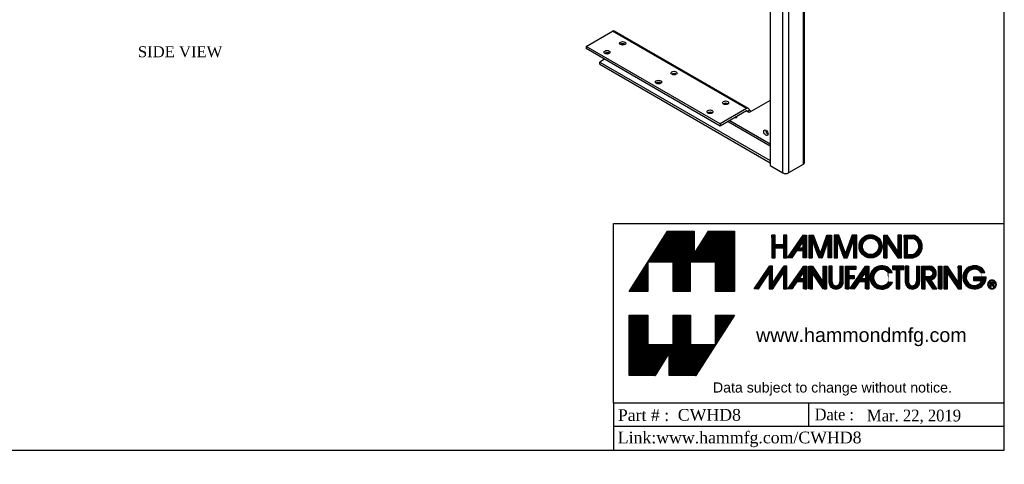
# Model space of a CAD drawing. Header units: inches. Extents: x 0.2 to 89.8, y -0.5 to 59.8.
# Tile 3 of 4: x 45 to 89.8, y -0.5 to 19.7. Entities that reach past the tile are written whole.
import ezdxf
from ezdxf import colors
from ezdxf.entities.mleader import LeaderData, LeaderLine
from ezdxf.enums import TextEntityAlignment as Align
from ezdxf.math import Vec2, Vec3

# ---------------------------------------------------------------- set-up
doc = ezdxf.new("R2010")
doc.units = ezdxf.units.IN
doc.header["$MEASUREMENT"] = 0
for name, color, linetype in [('COM55554-4', 7, 'Continuous'), ('COM55555-4', 7, 'Continuous'), ('Default', 7, 'Continuous'), ('Layer_1', 7, 'Continuous')]:
    doc.layers.add(name, color=color, linetype=linetype)
doc.styles.add('SEACAD_Times_New_Roman', font='times.ttf')

# ---------------------------------------------------------------- blocks, each defined once
blk = doc.blocks.new('SE6')
at = {"layer": 'COM55554-4', "color": 7, "linetype": 'Continuous'}
for p, q in [((70.795, 18.531), (71.99, 19.221)), ((78.089, 15.7), (71.99, 19.221)), ((78.181, 15.709), (72.082, 19.23)), ((76.894, 15.01), (70.795, 18.531)), ((70.795, 18.531), (70.795, 18.429)), ((76.894, 14.908), (70.795, 18.429)), ((71.633, 17.945), (71.414, 17.819)), ((71.414, 17.717), (71.414, 17.819)), ((71.414, 17.819), (79.17, 13.341)), ((71.414, 17.717), (79.17, 13.239)), ((78.089, 15.7), (76.894, 15.01)), ((79.17, 16.071), (78.219, 15.522)), ((78.089, 15.598), (76.894, 14.908)), ((78.089, 15.598), (78.131, 15.573)), ((78.131, 15.573), (78.219, 15.624)), ((78.219, 15.522), (78.131, 15.573)), ((78.308, 15.573), (78.219, 15.624)), ((76.894, 15.01), (76.894, 14.908)), ((77.251, 15.114), (79.17, 14.006)), ((77.336, 15.163), (79.17, 14.104))]:
    blk.add_line(p, q, dxfattribs=at)
for centre, major_axis, start_param, end_param in [((71.99, 19.07), (-0.093, -0.16), 3.141593, 3.926991), ((72.453, 18.57), (-0.14, 0), 3.821986, 5.602792), ((71.746, 18.162), (-0.14, 0), 3.821986, 5.602792), ((74.795, 17.217), (-0.14, 0), 3.821986, 5.602792), ((74.088, 16.809), (-0.141, 0), 3.821986, 5.602792), ((77.138, 15.865), (-0.14, 0), 3.821986, 5.602792), ((78.089, 15.549), (-0.092, -0.16), 2.356194, 3.926991), ((76.43, 15.457), (-0.141, 0), 3.821986, 5.602792), ((77.558, 15.418), (-0.07, 0.122), 2.461582, 3.821986), ((78.089, 15.549), (-0.03, -0.052), 2.356194, 3.926991), ((79.061, 14.652), (0.07, -0.122), 3.821986, 5.602792)]:
    blk.add_ellipse(centre, major_axis=major_axis, ratio=0.57735, start_param=start_param, end_param=end_param, dxfattribs=at)
for centre, major_axis in [((72.453, 18.672), (0.141, 0)), ((71.746, 18.264), (0.14, 0)), ((74.795, 17.319), (0.14, 0)), ((74.088, 16.911), (0.141, 0)), ((77.138, 15.967), (0.14, 0)), ((76.43, 15.559), (0.141, 0)), ((78.972, 14.601), (-0.07, 0.122))]:
    blk.add_ellipse(centre, major_axis=major_axis, ratio=0.57735, dxfattribs=at)
at = {"layer": 'COM55555-4', "color": 7, "linetype": 'Continuous'}
for p, q in [((73.514, 36.076), (72.806, 35.667)), ((73.514, 36.076), (80.585, 31.994)), ((80.657, 32.015), (73.607, 36.085)), ((72.806, 35.565), (72.806, 35.667)), ((72.806, 35.667), (79.877, 31.584)), ((72.806, 35.565), (79.877, 31.482)), ((73.557, 34.978), (73.557, 35.131)), ((78.33, 32.222), (73.557, 34.978)), ((79.17, 30.768), (78.33, 32.222)), ((79.17, 31.788), (79.258, 31.839)), ((79.834, 31.507), (79.258, 31.839)), ((80.585, 31.994), (79.877, 31.584)), ((80.585, 31.891), (79.877, 31.482)), ((80.586, 31.891), (79.919, 31.507)), ((80.674, 31.84), (80.007, 31.456)), ((80.585, 31.891), (80.585, 31.994)), ((80.585, 31.891), (80.586, 31.891)), ((80.586, 31.891), (80.674, 31.942)), ((80.586, 31.891), (80.586, 31.891)), ((80.586, 31.891), (80.674, 31.84)), ((80.674, 31.84), (80.674, 13.163)), ((80.728, 13.239), (80.728, 31.891)), ((79.746, 31.456), (79.17, 31.788)), ((79.17, 31.788), (79.17, 13.111)), ((79.746, 12.778), (79.746, 31.456)), ((79.877, 31.482), (79.877, 31.584)), ((80.007, 31.456), (80.007, 12.778)), ((79.17, 13.111), (79.746, 12.778)), ((80.674, 13.163), (80.007, 12.778))]:
    blk.add_line(p, q, dxfattribs=at)
for centre, major_axis, start_param, end_param in [((73.514, 35.925), (-0.093, -0.16), 3.141593, 3.926991), ((73.69, 35.463), (0.141, 0), 0.680393, 2.4612), ((76.74, 33.702), (0.141, 0), 0.680393, 2.4612), ((79.789, 31.942), (0.141, 0), 0.680393, 2.4612), ((79.877, 31.531), (-0.185, 0), 0.785398, 2.356194), ((79.877, 31.531), (-0.06, 0), 0.785398, 0.846333), ((79.877, 31.531), (-0.06, 0), -4.013178, -3.926991), ((80.543, 13.239), (-0.185, 0), 2.356194, 3.141593), ((79.877, 12.854), (0.185, 0), 3.926991, 5.497787)]:
    blk.add_ellipse(centre, major_axis=major_axis, ratio=0.57735, start_param=start_param, end_param=end_param, dxfattribs=at)
for centre in [(73.69, 35.565), (76.74, 33.805), (79.789, 32.044)]:
    blk.add_ellipse(centre, major_axis=(0.141, 0), ratio=0.57735, dxfattribs=at)
for points in [[(80.674, 31.942), (80.677, 31.96), (80.678, 31.976), (80.672, 32.001), (80.665, 32.01), (80.648, 32.02), (80.637, 32.021), (80.613, 32.013), (80.599, 32.005), (80.585, 31.994)], [(80.586, 31.891), (80.589, 31.896), (80.592, 31.9), (80.594, 31.905), (80.595, 31.906), (80.594, 31.907), (80.593, 31.906), (80.59, 31.901), (80.588, 31.897), (80.585, 31.891)], [(80.586, 31.891), (80.591, 31.89), (80.596, 31.89), (80.602, 31.89), (80.603, 31.891), (80.603, 31.892), (80.602, 31.892), (80.596, 31.893), (80.591, 31.892), (80.586, 31.891)], [(80.674, 31.84), (80.691, 31.846), (80.705, 31.854), (80.723, 31.872), (80.728, 31.881), (80.728, 31.901), (80.723, 31.911), (80.705, 31.929), (80.691, 31.937), (80.674, 31.942)]]:
    blk.add_open_spline(points, degree=3, knots=[0, 0, 0, 0, 0.25, 0.25, 0.5, 0.5, 0.75, 0.75, 1, 1, 1, 1], dxfattribs=at)
blk = doc.blocks.new('TITLE_BLOCK')
at = {"layer": 'Default', "linetype": 'Continuous'}
h = blk.add_hatch(dxfattribs=at)
h.set_pattern_fill('LINE', scale=0.007999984, angle=45, style=0)
h.paths.add_polyline_path([(1.298, 2.413), (1.837, 2.413), (1.837, 1.791), (2.237, 1.791), (2.237, 3.074), (1.687, 3.074), (1.383, 2.59), (1.383, 3.074), (0.817, 3.074), (-0.002, 1.791), (0.4, 1.791), (0.4, 2.413), (0.935, 2.413), (0.935, 1.791), (1.298, 1.791)])
h = blk.add_hatch(dxfattribs=at)
h.set_pattern_fill('LINE', scale=4000, angle=45, style=0)
h.paths.add_polyline_path([(3.353, 2.505), (3.353, 2.988), (3.282, 2.988), (3.282, 2.786), (3.101, 2.786), (3.101, 2.988), (3.03, 2.988), (3.03, 2.505), (3.101, 2.505), (3.101, 2.715), (3.282, 2.715), (3.282, 2.505)])
h = blk.add_hatch(dxfattribs=at)
h.set_pattern_fill('LINE', scale=4000, angle=45, style=0)
h.paths.add_polyline_path([(3.282, 2.715), (3.282, 2.505), (3.353, 2.505), (3.353, 2.988), (3.282, 2.988), (3.282, 2.786), (3.101, 2.786), (3.101, 2.988), (3.03, 2.988), (3.03, 2.505), (3.101, 2.505), (3.101, 2.715)])
h = blk.add_hatch(dxfattribs=at)
h.set_pattern_fill('LINE', scale=4000, angle=45, style=0)
h.paths.add_polyline_path([(3.101, 2.715), (3.282, 2.715), (3.282, 2.505), (3.353, 2.505), (3.353, 2.988), (3.282, 2.988), (3.282, 2.786), (3.101, 2.786), (3.101, 2.988), (3.03, 2.988), (3.03, 2.505), (3.101, 2.505)])
h = blk.add_hatch(dxfattribs=at)
h.set_pattern_fill('LINE', scale=1600, angle=45, style=0)
h.paths.add_polyline_path([(3.282, 2.988), (3.282, 2.786), (3.101, 2.786), (3.101, 2.988), (3.03, 2.988), (3.03, 2.505), (3.101, 2.505), (3.101, 2.715), (3.282, 2.715), (3.282, 2.505), (3.353, 2.505), (3.353, 2.988)])
h = blk.add_hatch(dxfattribs=at)
h.set_pattern_fill('LINE', scale=1600, angle=45, style=0)
h.paths.add_polyline_path([(3.353, 2.505), (3.353, 2.988), (3.282, 2.988), (3.282, 2.786), (3.101, 2.786), (3.101, 2.988), (3.03, 2.988), (3.03, 2.505), (3.101, 2.505), (3.101, 2.715), (3.282, 2.715), (3.282, 2.505)])
h = blk.add_hatch(dxfattribs=at)
h.set_pattern_fill('LINE', scale=0.007999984, angle=45, style=0)
h.paths.add_polyline_path([(3.353, 2.505), (3.353, 2.988), (3.282, 2.988), (3.282, 2.786), (3.101, 2.786), (3.101, 2.988), (3.03, 2.988), (3.03, 2.505), (3.101, 2.505), (3.101, 2.715), (3.282, 2.715), (3.282, 2.505)])
h = blk.add_hatch(dxfattribs=at)
h.set_pattern_fill('LINE', scale=0.007999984, angle=45, style=0)
h.paths.add_polyline_path([(3.699, 2.988), (3.363, 2.505), (3.458, 2.505), (3.561, 2.655), (3.699, 2.655), (3.699, 2.505), (3.773, 2.505), (3.773, 2.988)])
h.paths.add_polyline_path([(3.606, 2.72), (3.699, 2.72), (3.699, 2.847)])
h = blk.add_hatch(dxfattribs=at)
h.set_pattern_fill('LINE', scale=0.007999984, angle=45, style=0)
edge = h.paths.add_edge_path()
edge.add_line((3.823, 2.988), (3.823, 2.505))
edge.add_line((3.823, 2.505), (3.894, 2.505))
edge.add_spline(control_points=[(3.894, 2.505), (3.894, 2.505), (3.894, 2.879), (3.894, 2.879)], knot_values=[0, 0, 0, 0, 1, 1, 1, 1], degree=3, periodic=0)
edge.add_line((3.894, 2.879), (4.029, 2.505))
edge.add_spline(control_points=[(4.029, 2.505), (4.029, 2.505), (4.1, 2.505), (4.1, 2.505)], knot_values=[0, 0, 0, 0, 1, 1, 1, 1], degree=3, periodic=0)
edge.add_line((4.1, 2.505), (4.233, 2.877))
edge.add_spline(control_points=[(4.233, 2.877), (4.233, 2.877), (4.233, 2.505), (4.233, 2.505)], knot_values=[0, 0, 0, 0, 1, 1, 1, 1], degree=3, periodic=0)
edge.add_spline(control_points=[(4.233, 2.505), (4.233, 2.505), (4.304, 2.505), (4.304, 2.505)], knot_values=[0, 0, 0, 0, 1, 1, 1, 1], degree=3, periodic=0)
edge.add_line((4.304, 2.505), (4.304, 2.988))
edge.add_spline(control_points=[(4.304, 2.988), (4.304, 2.988), (4.203, 2.988), (4.203, 2.988)], knot_values=[0, 0, 0, 0, 1, 1, 1, 1], degree=3, periodic=0)
edge.add_line((4.203, 2.988), (4.066, 2.596))
edge.add_line((4.066, 2.596), (3.921, 2.988))
edge.add_spline(control_points=[(3.921, 2.988), (3.921, 2.988), (3.823, 2.988), (3.823, 2.988)], knot_values=[0, 0, 0, 0, 1, 1, 1, 1], degree=3, periodic=0)
h = blk.add_hatch(dxfattribs=at)
h.set_pattern_fill('LINE', scale=0.007999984, angle=45, style=0)
h.paths.add_polyline_path([(4.357, 2.988), (4.357, 2.505), (4.426, 2.505), (4.426, 2.879), (4.563, 2.505), (4.636, 2.505), (4.77, 2.877), (4.77, 2.505), (4.838, 2.505), (4.838, 2.988), (4.74, 2.988), (4.598, 2.596), (4.454, 2.988)])
h = blk.add_hatch(dxfattribs=at)
h.set_pattern_fill('LINE', scale=0.007999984, angle=45, style=0)
edge = h.paths.add_edge_path()
edge.add_ellipse((5.134, 2.748), major_axis=(0.246, 0), ratio=1, start_angle=0, end_angle=360)
edge = h.paths.add_edge_path()
edge.add_ellipse((5.134, 2.748), major_axis=(0.174, 0), ratio=1, start_angle=0, end_angle=360)
h = blk.add_hatch(dxfattribs=at)
h.set_pattern_fill('LINE', scale=0.007999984, angle=45, style=0)
edge = h.paths.add_edge_path()
edge.add_line((5.486, 2.505), (5.486, 2.84))
edge.add_line((5.486, 2.84), (5.714, 2.505))
edge.add_line((5.714, 2.505), (5.788, 2.505))
edge.add_line((5.788, 2.505), (5.788, 2.988))
edge.add_line((5.788, 2.988), (5.714, 2.988))
edge.add_line((5.714, 2.988), (5.714, 2.641))
edge.add_line((5.714, 2.641), (5.486, 2.988))
edge.add_spline(control_points=[(5.486, 2.988), (5.486, 2.988), (5.415, 2.988), (5.415, 2.988)], knot_values=[0, 0, 0, 0, 1, 1, 1, 1], degree=3, periodic=0)
edge.add_line((5.415, 2.988), (5.415, 2.505))
edge.add_line((5.415, 2.505), (5.486, 2.505))
h = blk.add_hatch(dxfattribs=at)
h.set_pattern_fill('LINE', scale=0.007999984, angle=45, style=0)
edge = h.paths.add_edge_path()
edge.add_line((5.843, 2.988), (5.843, 2.505))
edge.add_line((5.843, 2.505), (6.029, 2.505))
edge.add_arc((5.984, 2.746), 0.246, 280.5504, 439.4496)
edge.add_line((6.029, 2.988), (5.843, 2.988))
edge = h.paths.add_edge_path()
edge.add_line((5.917, 2.576), (6.038, 2.576))
edge.add_arc((5.978, 2.746), 0.18, 289.4917, 430.5083)
edge.add_line((6.038, 2.916), (5.917, 2.916))
edge.add_line((5.917, 2.916), (5.917, 2.576))
h = blk.add_hatch(dxfattribs=at)
h.set_pattern_fill('LINE', scale=0.007999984, angle=45, style=0)
h.paths.add_polyline_path([(3.05, 1.975), (3.05, 2.329), (2.983, 2.329), (2.655, 1.843), (2.747, 1.843), (2.975, 2.186), (2.975, 1.843), (3.05, 1.843), (3.279, 2.186), (3.279, 1.843), (3.353, 1.843), (3.353, 2.329), (3.287, 2.329)])
h = blk.add_hatch(dxfattribs=at)
h.set_pattern_fill('LINE', scale=0.007999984, angle=45, style=0)
h.paths.add_polyline_path([(3.707, 2.329), (3.369, 1.843), (3.464, 1.843), (3.57, 1.994), (3.707, 1.994), (3.707, 1.843), (3.778, 1.843), (3.778, 2.329)])
h.paths.add_polyline_path([(3.612, 2.059), (3.707, 2.059), (3.707, 2.186)])
h = blk.add_hatch(dxfattribs=at)
h.set_pattern_fill('LINE', scale=0.007999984, angle=45, style=0)
edge = h.paths.add_edge_path()
edge.add_line((3.823, 2.329), (3.823, 1.843))
edge.add_spline(control_points=[(3.823, 1.843), (3.823, 1.843), (3.898, 1.843), (3.898, 1.843)], knot_values=[0, 0, 0, 0, 1, 1, 1, 1], degree=3, periodic=0)
edge.add_line((3.898, 1.843), (3.898, 2.179))
edge.add_line((3.898, 2.179), (4.125, 1.843))
edge.add_line((4.125, 1.843), (4.194, 1.843))
edge.add_line((4.194, 1.843), (4.194, 2.329))
edge.add_line((4.194, 2.329), (4.125, 2.329))
edge.add_line((4.125, 2.329), (4.125, 1.984))
edge.add_line((4.125, 1.984), (3.898, 2.329))
edge.add_line((3.898, 2.329), (3.823, 2.329))
h = blk.add_hatch(dxfattribs=at)
h.set_pattern_fill('LINE', scale=0.007999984, angle=45, style=0)
edge = h.paths.add_edge_path()
edge.add_line((4.246, 2.329), (4.246, 1.991))
edge.add_arc((4.398, 1.991), 0.152, 180, 360)
edge.add_spline(control_points=[(4.551, 1.991), (4.551, 1.991), (4.551, 2.329), (4.551, 2.329)], knot_values=[0, 0, 0, 0, 1, 1, 1, 1], degree=3, periodic=0)
edge.add_line((4.551, 2.329), (4.478, 2.329))
edge.add_line((4.478, 2.329), (4.478, 1.991))
edge.add_arc((4.397, 1.991), 0.0818, 180, 360, ccw=False)
edge.add_spline(control_points=[(4.315, 1.991), (4.315, 1.991), (4.315, 2.329), (4.315, 2.329)], knot_values=[0, 0, 0, 0, 1, 1, 1, 1], degree=3, periodic=0)
edge.add_line((4.315, 2.329), (4.246, 2.329))
h = blk.add_hatch(dxfattribs=at)
h.set_pattern_fill('LINE', scale=0.007999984, angle=45, style=0)
h.paths.add_polyline_path([(4.671, 2.126), (4.671, 2.255), (4.82, 2.255), (4.82, 2.329), (4.6, 2.329), (4.6, 1.843), (4.671, 1.843), (4.671, 2.055), (4.785, 2.055), (4.785, 2.126)])
h = blk.add_hatch(dxfattribs=at)
h.set_pattern_fill('LINE', scale=0.007999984, angle=45, style=0)
h.paths.add_polyline_path([(5.026, 2.329), (4.688, 1.843), (4.783, 1.843), (4.888, 1.994), (5.026, 1.994), (5.026, 1.843), (5.096, 1.843), (5.096, 2.329)])
h.paths.add_polyline_path([(4.931, 2.059), (5.026, 2.059), (5.026, 2.186)])
h = blk.add_hatch(dxfattribs=at)
h.set_pattern_fill('LINE', scale=0.007999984, angle=45, style=0)
edge = h.paths.add_edge_path()
edge.add_arc((5.371, 2.084), 0.174, 39.2877, 326.6534, ccw=False)
edge.add_line((5.505, 2.194), (5.593, 2.194))
edge.add_arc((5.369, 2.086), 0.249, 25.7876, 336.8358)
edge.add_line((5.598, 1.988), (5.516, 1.988))
h = blk.add_hatch(dxfattribs=at)
h.set_pattern_fill('LINE', scale=0.007999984, angle=45, style=0)
h.paths.add_polyline_path([(5.754, 1.843), (5.754, 2.255), (5.838, 2.255), (5.838, 2.329), (5.598, 2.329), (5.598, 2.255), (5.68, 2.255), (5.68, 1.843)])
h = blk.add_hatch(dxfattribs=at)
h.set_pattern_fill('LINE', scale=0.007999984, angle=45, style=0)
edge = h.paths.add_edge_path()
edge.add_line((5.941, 1.991), (5.941, 2.329))
edge.add_line((5.941, 2.329), (5.87, 2.329))
edge.add_line((5.87, 2.329), (5.87, 1.991))
edge.add_arc((6.022, 1.991), 0.152, 180, 360)
edge.add_line((6.174, 1.991), (6.174, 2.329))
edge.add_line((6.174, 2.329), (6.105, 2.329))
edge.add_line((6.105, 2.329), (6.105, 1.991))
edge.add_arc((6.023, 1.991), 0.0818, 180, 360, ccw=False)
h = blk.add_hatch(dxfattribs=at)
h.set_pattern_fill('LINE', scale=0.007999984, angle=45, style=0)
edge = h.paths.add_edge_path()
edge.add_line((6.539, 1.843), (6.418, 2.031))
edge.add_arc((6.378, 2.178), 0.152, 285.0503, 450)
edge.add_line((6.378, 2.329), (6.224, 2.329))
edge.add_line((6.224, 2.329), (6.224, 1.843))
edge.add_line((6.224, 1.843), (6.296, 1.843))
edge.add_line((6.296, 1.843), (6.296, 2.074))
edge.add_line((6.296, 2.074), (6.446, 1.843))
edge.add_line((6.446, 1.843), (6.539, 1.843))
edge = h.paths.add_edge_path()
edge.add_spline(control_points=[(6.367, 2.255), (6.367, 2.255), (6.296, 2.255), (6.296, 2.255)], knot_values=[0, 0, 0, 0, 1, 1, 1, 1], degree=3, periodic=0)
edge.add_spline(control_points=[(6.296, 2.255), (6.296, 2.255), (6.293, 2.097), (6.293, 2.097)], knot_values=[0, 0, 0, 0, 1, 1, 1, 1], degree=3, periodic=0)
edge.add_spline(control_points=[(6.293, 2.097), (6.293, 2.097), (6.369, 2.097), (6.369, 2.097)], knot_values=[0, 0, 0, 0, 1, 1, 1, 1], degree=3, periodic=0)
edge.add_spline(control_points=[(6.369, 2.097), (6.407, 2.097), (6.443, 2.116), (6.452, 2.156), (6.452, 2.156), (6.452, 2.156), (6.452, 2.156), (6.465, 2.216), (6.425, 2.255), (6.367, 2.255)], knot_values=[0, 0, 0, 0, 0.333333, 0.333333, 0.333333, 0.666667, 0.666667, 0.666667, 1, 1, 1, 1], degree=3, periodic=0)
h = blk.add_hatch(dxfattribs=at)
h.set_pattern_fill('LINE', scale=0.007999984, angle=45, style=0)
h.paths.add_polyline_path([(6.573, 2.329), (6.573, 1.843), (6.647, 1.843), (6.647, 2.329)])
h = blk.add_hatch(dxfattribs=at)
h.set_pattern_fill('LINE', scale=0.007999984, angle=45, style=0)
h.paths.add_polyline_path([(6.991, 1.984), (6.766, 2.329), (6.692, 2.329), (6.692, 1.843), (6.766, 1.843), (6.766, 2.179), (6.993, 1.843), (7.064, 1.843), (7.064, 2.329), (6.991, 2.329)])
h = blk.add_hatch(dxfattribs=at)
h.set_pattern_fill('LINE', scale=0.007999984, angle=45, style=0)
edge = h.paths.add_edge_path()
edge.add_arc((7.341, 2.089), 0.247, 25.3267, 361.1485)
edge.add_line((7.588, 2.094), (7.318, 2.094))
edge.add_line((7.318, 2.094), (7.318, 2.023))
edge.add_line((7.318, 2.023), (7.503, 2.023))
edge.add_arc((7.34, 2.088), 0.175, 37.5258, 338.16, ccw=False)
edge.add_spline(control_points=[(7.479, 2.194), (7.479, 2.194), (7.564, 2.194), (7.564, 2.194)], knot_values=[0, 0, 0, 0, 1, 1, 1, 1], degree=3, periodic=0)
h = blk.add_hatch(dxfattribs=at)
h.set_pattern_fill('LINE', scale=0.007999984, angle=45, style=0)
edge = h.paths.add_edge_path()
edge.add_arc((7.717, 1.906), 0.0365, 346.4908, 405.2758)
edge.add_arc((7.727, 1.957), 0.0298, 303.8181, 360)
edge.add_arc((7.727, 1.957), 0.0298, 0, 90)
edge.add_line((7.727, 1.987), (7.712, 1.987))
edge.add_spline(control_points=[(7.712, 1.987), (7.712, 1.987), (7.676, 1.987), (7.676, 1.987)], knot_values=[0, 0, 0, 0, 1, 1, 1, 1], degree=3, periodic=0)
edge.add_line((7.676, 1.987), (7.676, 1.889))
edge.add_line((7.676, 1.889), (7.695, 1.889))
edge.add_line((7.695, 1.889), (7.695, 1.927))
edge.add_line((7.695, 1.927), (7.708, 1.927))
edge.add_arc((7.708, 1.899), 0.028, -3.5427, 90, ccw=False)
edge.add_arc((7.75, 1.897), 0.0143, 179.4576, 215.164)
edge.add_line((7.739, 1.889), (7.758, 1.889))
edge.add_arc((7.761, 1.896), 0.00848, 172.6028, 244.0603, ccw=False)
edge = h.paths.add_edge_path()
edge.add_arc((7.72, 1.948), 0.0235, 67.1074, 90)
edge.add_arc((7.711, 1.856), 0.116, 85.2089, 90)
edge.add_line((7.711, 1.971), (7.695, 1.971))
edge.add_line((7.695, 1.971), (7.695, 1.942))
edge.add_line((7.695, 1.942), (7.711, 1.942))
edge.add_arc((7.711, 2.032), 0.0895, 270, 275.8698)
edge.add_arc((7.72, 1.962), 0.0199, 270, 297.342)
edge.add_arc((7.724, 1.957), 0.0133, 293.2998, 426.7002)
h = blk.add_hatch(dxfattribs=at)
h.set_pattern_fill('LINE', scale=0.007999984, angle=45, style=0)
h.paths.add_polyline_path([(1.837, 0.662), (1.302, 0.662), (1.302, 1.285), (0.935, 1.285), (0.935, 0.662), (0.4, 0.662), (0.4, 1.285), (0, 1.285), (0, 0), (0.55, 0), (0.854, 0.484), (0.854, 0), (1.42, 0), (2.238, 1.285), (1.837, 1.285)])
at = {"layer": 'Default', "color": 7, "linetype": 'Continuous'}
for p, q in [((-0.002, 1.791), (0.817, 3.074)), ((2.237, 3.074), (2.237, 1.791)), ((3.101, 2.988), (3.03, 2.988)), ((3.03, 2.988), (3.03, 2.505)), ((3.101, 2.786), (3.101, 2.988)), ((3.353, 2.988), (3.282, 2.988)), ((3.282, 2.988), (3.282, 2.786)), ((3.353, 2.505), (3.353, 2.988)), ((3.363, 2.505), (3.699, 2.988)), ((3.699, 2.988), (3.773, 2.988)), ((3.773, 2.988), (3.773, 2.505)), ((3.823, 2.988), (3.823, 2.505)), ((4.066, 2.596), (3.921, 2.988)), ((4.066, 2.596), (4.203, 2.988)), ((4.304, 2.988), (4.304, 2.505)), ((4.357, 2.988), (4.357, 2.505)), ((4.454, 2.988), (4.357, 2.988)), ((4.598, 2.596), (4.454, 2.988)), ((4.74, 2.988), (4.598, 2.596)), ((4.838, 2.988), (4.74, 2.988)), ((4.838, 2.505), (4.838, 2.988)), ((5.415, 2.505), (5.415, 2.988)), ((5.714, 2.641), (5.486, 2.988)), ((5.788, 2.988), (5.714, 2.988)), ((5.714, 2.988), (5.714, 2.641)), ((5.788, 2.505), (5.788, 2.988)), ((5.843, 2.988), (5.843, 2.505)), ((5.843, 2.988), (6.029, 2.988)), ((3.101, 2.786), (3.282, 2.786)), ((3.606, 2.72), (3.699, 2.847)), ((3.699, 2.72), (3.699, 2.847)), ((3.894, 2.879), (4.029, 2.505)), ((4.233, 2.877), (4.1, 2.505)), ((4.426, 2.505), (4.426, 2.879)), ((4.426, 2.879), (4.563, 2.505)), ((4.636, 2.505), (4.77, 2.877)), ((4.77, 2.877), (4.77, 2.505)), ((5.486, 2.505), (5.486, 2.84)), ((5.486, 2.84), (5.714, 2.505)), ((5.917, 2.576), (5.917, 2.916)), ((5.917, 2.916), (6.038, 2.916)), ((3.101, 2.505), (3.101, 2.715)), ((3.101, 2.715), (3.282, 2.715)), ((3.282, 2.715), (3.282, 2.505)), ((3.561, 2.655), (3.458, 2.505)), ((3.699, 2.655), (3.561, 2.655)), ((3.606, 2.72), (3.699, 2.72)), ((3.699, 2.505), (3.699, 2.655)), ((5.917, 2.576), (6.038, 2.576)), ((2.655, 1.843), (2.983, 2.329)), ((3.05, 2.329), (2.983, 2.329)), ((3.03, 2.505), (3.101, 2.505)), ((3.05, 1.975), (3.05, 2.329)), ((3.287, 2.329), (3.05, 1.975)), ((3.353, 2.329), (3.287, 2.329)), ((3.353, 1.843), (3.353, 2.329)), ((3.458, 2.505), (3.363, 2.505)), ((3.707, 2.329), (3.369, 1.843)), ((3.773, 2.505), (3.699, 2.505)), ((3.707, 2.329), (3.778, 2.329)), ((3.778, 2.329), (3.778, 1.843)), ((3.823, 2.505), (3.894, 2.505)), ((3.823, 1.843), (3.823, 2.329)), ((3.823, 2.329), (3.898, 2.329)), ((3.898, 2.329), (4.125, 1.984)), ((4.125, 2.329), (4.194, 2.329)), ((4.125, 1.984), (4.125, 2.329)), ((4.194, 2.329), (4.194, 1.843)), ((4.246, 2.329), (4.246, 1.991)), ((4.315, 2.329), (4.246, 2.329)), ((4.357, 2.505), (4.426, 2.505)), ((4.478, 2.329), (4.551, 2.329)), ((4.478, 2.329), (4.478, 1.991)), ((4.563, 2.505), (4.636, 2.505)), ((4.6, 2.329), (4.82, 2.329)), ((4.6, 1.843), (4.6, 2.329)), ((4.688, 1.843), (5.026, 2.329)), ((4.77, 2.505), (4.838, 2.505)), ((4.82, 2.329), (4.82, 2.255)), ((5.026, 2.329), (5.096, 2.329)), ((5.096, 2.329), (5.096, 1.843)), ((5.415, 2.505), (5.486, 2.505)), ((5.838, 2.329), (5.598, 2.329)), ((5.598, 2.329), (5.598, 2.255)), ((5.714, 2.505), (5.788, 2.505)), ((5.838, 2.255), (5.838, 2.329)), ((5.843, 2.505), (6.029, 2.505)), ((5.941, 2.329), (5.87, 2.329)), ((5.87, 2.329), (5.87, 1.991)), ((5.941, 2.329), (5.941, 1.991)), ((6.105, 2.329), (6.174, 2.329)), ((6.105, 2.329), (6.105, 1.991)), ((6.174, 2.329), (6.174, 1.991)), ((6.224, 2.329), (6.378, 2.329)), ((6.224, 1.843), (6.224, 2.329)), ((6.573, 1.843), (6.573, 2.329)), ((6.573, 2.329), (6.647, 2.329)), ((6.647, 2.329), (6.647, 1.843)), ((6.692, 2.329), (6.766, 2.329)), ((6.692, 2.329), (6.692, 1.843)), ((6.991, 1.984), (6.766, 2.329)), ((7.064, 2.329), (6.991, 2.329)), ((6.991, 2.329), (6.991, 1.984)), ((7.064, 1.843), (7.064, 2.329)), ((2.747, 1.843), (2.975, 2.186)), ((2.975, 2.186), (2.975, 1.843)), ((3.05, 1.843), (3.279, 2.186)), ((3.279, 2.186), (3.279, 1.843)), ((3.612, 2.059), (3.707, 2.186)), ((3.707, 2.186), (3.707, 2.059)), ((3.898, 1.843), (3.898, 2.179)), ((4.125, 1.843), (3.898, 2.179)), ((4.671, 2.255), (4.671, 2.126)), ((4.82, 2.255), (4.671, 2.255)), ((4.671, 2.126), (4.785, 2.126)), ((4.785, 2.126), (4.785, 2.055)), ((4.931, 2.059), (5.026, 2.186)), ((5.026, 2.186), (5.026, 2.059)), ((5.505, 2.194), (5.593, 2.194)), ((5.598, 2.255), (5.68, 2.255)), ((5.68, 1.843), (5.68, 2.255)), ((5.754, 1.843), (5.754, 2.255)), ((5.754, 2.255), (5.838, 2.255)), ((6.766, 1.843), (6.766, 2.179)), ((6.766, 2.179), (6.993, 1.843)), ((7.588, 2.094), (7.318, 2.094)), ((7.318, 2.094), (7.318, 2.023)), ((3.464, 1.843), (3.57, 1.994)), ((3.707, 1.994), (3.57, 1.994)), ((3.707, 2.059), (3.612, 2.059)), ((3.707, 1.843), (3.707, 1.994)), ((4.671, 2.055), (4.671, 1.843)), ((4.785, 2.055), (4.671, 2.055)), ((4.888, 1.994), (4.783, 1.843)), ((5.026, 1.994), (4.888, 1.994)), ((5.026, 2.059), (4.931, 2.059)), ((5.026, 1.843), (5.026, 1.994)), ((5.516, 1.988), (5.598, 1.988)), ((6.296, 1.843), (6.296, 2.074)), ((6.296, 2.074), (6.446, 1.843)), ((6.539, 1.843), (6.418, 2.031)), ((7.318, 2.023), (7.503, 2.023)), ((7.676, 1.889), (7.676, 1.987)), ((7.676, 1.889), (7.695, 1.889)), ((7.695, 1.971), (7.695, 1.942)), ((7.695, 1.971), (7.711, 1.971)), ((7.695, 1.942), (7.711, 1.942)), ((7.695, 1.927), (7.708, 1.927)), ((7.712, 1.987), (7.727, 1.987)), ((7.739, 1.889), (7.758, 1.889)), ((2.747, 1.843), (2.655, 1.843)), ((2.975, 1.843), (3.05, 1.843)), ((3.279, 1.843), (3.353, 1.843)), ((3.464, 1.843), (3.369, 1.843)), ((3.778, 1.843), (3.707, 1.843)), ((4.194, 1.843), (4.125, 1.843)), ((4.671, 1.843), (4.6, 1.843)), ((4.783, 1.843), (4.688, 1.843)), ((5.096, 1.843), (5.026, 1.843)), ((5.68, 1.843), (5.754, 1.843)), ((6.224, 1.843), (6.296, 1.843)), ((6.446, 1.843), (6.539, 1.843)), ((6.647, 1.843), (6.573, 1.843)), ((6.692, 1.843), (6.766, 1.843)), ((6.993, 1.843), (7.064, 1.843)), ((0, 0), (0, 1.285)), ((2.238, 1.285), (1.42, 0))]:
    blk.add_line(p, q, dxfattribs=at)
for radius in [0.246, 0.174]:
    blk.add_circle((5.134, 2.748), radius, dxfattribs=at)
for centre, radius, start, end in [((5.984, 2.746), 0.246, 280.5504, 79.4496), ((5.978, 2.746), 0.18, 289.4917, 70.5083), ((5.369, 2.086), 0.249, 25.7876, 336.8358), ((6.378, 2.178), 0.152, 285.0503, 90), ((7.341, 2.089), 0.247, 25.3267, 1.1485), ((5.371, 2.084), 0.174, 39.2877, 326.6534), ((7.34, 2.088), 0.175, 37.5258, 338.16), ((4.398, 1.991), 0.152, 180, 0), ((4.397, 1.991), 0.0818, 180, 0), ((6.022, 1.991), 0.152, 180, 0), ((6.023, 1.991), 0.0818, 180, 0), ((7.714, 1.939), 0.093, 359.0922, 180.9078), ((7.714, 1.936), 0.093, 179.0922, 0.9078), ((7.713, 1.938), 0.0792, 359.6683, 180.3317), ((7.713, 1.937), 0.0792, 179.6683, 0.3317), ((7.708, 1.899), 0.028, 356.4573, 90), ((7.711, 1.856), 0.116, 85.2089, 90), ((7.711, 2.032), 0.0895, 270, 275.8698), ((7.72, 1.948), 0.0235, 67.1074, 90), ((7.72, 1.962), 0.0199, 270, 297.342), ((7.727, 1.957), 0.0298, 0, 90), ((7.724, 1.957), 0.0133, 293.2998, 66.7002), ((7.75, 1.897), 0.0143, 179.4576, 215.164), ((7.727, 1.957), 0.0298, 303.8181, 0), ((7.717, 1.906), 0.0365, 346.4908, 45.2758), ((7.761, 1.896), 0.00848, 172.6028, 244.0603)]:
    blk.add_arc(centre, radius, start, end, dxfattribs=at)
at = {"layer": 'Layer_1', "color": 7, "linetype": 'Continuous'}
for p, q in [((0.817, 3.074), (1.383, 3.074)), ((0.817, 3.074), (1.383, 3.074)), ((1.383, 3.074), (1.383, 2.59)), ((1.383, 2.59), (1.687, 3.074)), ((1.383, 2.59), (1.687, 3.074)), ((1.383, 3.074), (1.383, 2.59)), ((1.687, 3.074), (2.237, 3.074)), ((1.687, 3.074), (2.237, 3.074)), ((3.282, 2.715), (3.282, 2.715)), ((3.282, 2.715), (3.282, 2.715)), ((0.935, 2.413), (0.4, 2.413)), ((0.4, 2.413), (0.4, 1.791)), ((0.4, 2.413), (0.4, 1.791)), ((0.935, 2.413), (0.4, 2.413)), ((0.935, 1.791), (0.935, 2.413)), ((0.935, 1.791), (0.935, 2.413)), ((1.837, 2.413), (1.298, 2.413)), ((1.298, 2.413), (1.298, 1.791)), ((1.837, 2.413), (1.298, 2.413)), ((1.298, 2.413), (1.298, 1.791)), ((1.837, 1.791), (1.837, 2.413)), ((1.837, 1.791), (1.837, 2.413)), ((3.282, 2.505), (3.353, 2.505)), ((3.282, 2.505), (3.353, 2.505)), ((3.778, 2.329), (3.778, 2.329)), ((3.778, 2.329), (3.778, 2.329)), ((3.778, 2.329), (3.778, 2.329)), ((3.778, 2.329), (3.778, 2.329)), ((0.4, 1.791), (-0.002, 1.791)), ((0.4, 1.791), (-0.002, 1.791)), ((1.298, 1.791), (0.935, 1.791)), ((1.298, 1.791), (0.935, 1.791)), ((2.237, 1.791), (1.837, 1.791)), ((2.237, 1.791), (1.837, 1.791)), ((0, 1.285), (0.4, 1.285)), ((0, 1.285), (0.4, 1.285)), ((0.4, 1.285), (0.4, 0.662)), ((0.4, 1.285), (0.4, 0.662)), ((0.935, 0.662), (0.935, 1.285)), ((0.935, 1.285), (1.302, 1.285)), ((0.935, 1.285), (1.302, 1.285)), ((0.935, 0.662), (0.935, 1.285)), ((1.302, 1.285), (1.302, 0.662)), ((1.302, 1.285), (1.302, 0.662)), ((1.837, 0.662), (1.837, 1.285)), ((1.837, 1.285), (2.238, 1.285)), ((1.837, 1.285), (2.238, 1.285)), ((1.837, 0.662), (1.837, 1.285)), ((0.4, 0.662), (0.935, 0.662)), ((0.4, 0.662), (0.935, 0.662)), ((1.302, 0.662), (1.837, 0.662)), ((1.302, 0.662), (1.837, 0.662)), ((0.854, 0.484), (0.55, 0)), ((0.854, 0.484), (0.55, 0)), ((0.854, 0), (0.854, 0.484)), ((0.854, 0), (0.854, 0.484)), ((0.55, 0), (0, 0)), ((0.55, 0), (0, 0)), ((1.42, 0), (0.854, 0)), ((1.42, 0), (0.854, 0))]:
    blk.add_line(p, q, dxfattribs=at)
for points in [[(3.823, 2.988), (3.823, 2.988), (3.921, 2.988), (3.921, 2.988)], [(4.203, 2.988), (4.203, 2.988), (4.304, 2.988), (4.304, 2.988)], [(5.133, 2.999), (5.133, 2.999), (5.132, 2.999), (5.132, 2.999)], [(5.415, 2.988), (5.415, 2.988), (5.486, 2.988), (5.486, 2.988)], [(3.894, 2.879), (3.894, 2.879), (3.894, 2.505), (3.894, 2.505)], [(4.233, 2.505), (4.233, 2.505), (4.233, 2.877), (4.233, 2.877)], [(4.1, 2.505), (4.1, 2.505), (4.029, 2.505), (4.029, 2.505)], [(4.304, 2.505), (4.304, 2.505), (4.233, 2.505), (4.233, 2.505)], [(4.315, 1.991), (4.315, 1.991), (4.315, 2.329), (4.315, 2.329)], [(4.551, 1.991), (4.551, 1.991), (4.551, 2.329), (4.551, 2.329)], [(6.293, 2.097), (6.293, 2.097), (6.296, 2.255), (6.296, 2.255)], [(6.369, 2.097), (6.369, 2.097), (6.293, 2.097), (6.293, 2.097)], [(6.296, 2.255), (6.296, 2.255), (6.367, 2.255), (6.367, 2.255)], [(7.479, 2.194), (7.479, 2.194), (7.564, 2.194), (7.564, 2.194)], [(7.676, 1.987), (7.676, 1.987), (7.712, 1.987), (7.712, 1.987)], [(3.898, 1.843), (3.898, 1.843), (3.823, 1.843), (3.823, 1.843)]]:
    blk.add_open_spline(points, degree=3, dxfattribs=at)
blk.add_open_spline([(6.367, 2.255), (6.425, 2.255), (6.465, 2.216), (6.452, 2.156), (6.452, 2.156), (6.452, 2.156), (6.452, 2.156), (6.443, 2.116), (6.407, 2.097), (6.369, 2.097)], degree=3, knots=[0, 0, 0, 0, 0.333333, 0.333333, 0.333333, 0.666667, 0.666667, 0.666667, 1, 1, 1, 1], dxfattribs=at)
at = {"layer": 'Layer_1', "attachment_point": 1}
for s, insert, char_height, width in [('{\\fArial|b0||i0||c0|p34;\\C7;\\H0.298828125;\\W1.;www.hammondmfg.com}', (2.698, 1.013), 0.29883, 4.5863), ('{\\fArial|b0||i0||c0|p34;\\C7;\\H0.21515625;\\W1.;Data subject to change without notice.}', (1.782, -0.145), 0.21516, 5.1587)]:
    blk.add_mtext(s, dxfattribs=dict(at, insert=insert, char_height=char_height, width=width))
blk = doc.blocks.new('_DOT')
at = {"color": 0}
blk.add_line((0, 0), (-1, 0), dxfattribs=at)
at = {"color": 0, "const_width": 0.333}
blk.add_lwpolyline([(-0.1665, 0, 1), (0.1665, 0, 1)], format="xyb", close=True, dxfattribs=at)
blk = doc.blocks.new('BORDER')
at = {"layer": 'Default', "color": 7, "linetype": 'Continuous'}
for p, q in [((0, 0), (0, 27.86)), ((-8.304, 4.817), (0, 4.817)), ((-8.304, 1.005), (-8.304, 4.817)), ((-8.304, 1.005), (0, 1.005)), ((-8.304, 1.005), (-8.304, 0.01)), ((-4.152, 0.507), (-4.152, 1.005)), ((-8.304, 0.507), (0, 0.507)), ((-41.86, 0), (0, 0))]:
    blk.add_line(p, q, dxfattribs=at)
at = {"layer": 'Default', "color": 7}
blk.add_blockref('TITLE_BLOCK', (-7.975, 1.585), dxfattribs=at)
at = {"layer": 'Default', "color": 7, "linetype": 'Continuous'}
ml = blk.add_multileader_mtext('Standard', dxfattribs=at)
ml.set_content('{\\pxsm0.9;\\fTimes New Roman|b0||i0||c0|p34;\\W1.;Part # :\\P}', color=7)
ml.set_leader_properties()
ml.set_arrow_properties(name='DOT')
ml.build(insert=Vec2(0, 0))
ml.multileader.update_dxf_attribs({"leader_type": 0, "dogleg_length": 0, "arrow_head_size": 0.312})
ctx = ml.context
ctx.base_point, ctx.char_height, ctx.arrow_head_size, ctx.landing_gap_size = Vec3(-8.305, 0.743), 0.25, 0.312, 0.0875
notes = []
notes.append((ctx, [(0, (0, 0, 0), (0, 0), (1, 0), 1, [])]))
ctx.mtext.insert = Vec3(-8.215, 0.87)
ml = blk.add_multileader_mtext('Standard', dxfattribs=at)
ml.set_content('{\\pxsm0.9;\\fTimes New Roman|b0||i0||c0|p34;\\W1.;CWHD8\\P}', color=7)
ml.set_leader_properties()
ml.set_arrow_properties(name='DOT')
ml.build(insert=Vec2(0, 0))
ml.multileader.update_dxf_attribs({"leader_type": 0, "dogleg_length": 0, "arrow_head_size": 0.312})
ctx = ml.context
ctx.base_point, ctx.char_height, ctx.arrow_head_size, ctx.landing_gap_size = Vec3(-7.031, 0.748), 0.25, 0.312, 0.0875
notes.append((ctx, [(0, (0, 0, 0), (0, 0), (1, 0), 1, [])]))
ctx.mtext.insert = Vec3(-6.941, 0.875)
ml = blk.add_multileader_mtext('Standard', dxfattribs=at)
ml.set_content('{\\pxsm0.9;\\fTimes New Roman|b0||i0||c0|p34;\\W0.9114275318;Date :\\P}', color=7)
ml.set_leader_properties()
ml.set_arrow_properties(name='DOT')
ml.build(insert=Vec2(0, 0))
ml.multileader.update_dxf_attribs({"leader_type": 0, "dogleg_length": 0, "arrow_head_size": 0.312})
ctx = ml.context
ctx.base_point, ctx.char_height, ctx.arrow_head_size, ctx.landing_gap_size = Vec3(-4.119, 0.756), 0.25, 0.312, 0.0875
notes.append((ctx, [(0, (0, 0, 0), (0, 0), (1, 0), 1, [])]))
ctx.mtext.insert = Vec3(-4.029, 0.884)
ml = blk.add_multileader_mtext('Standard', dxfattribs=at)
ml.set_content('{\\pxsm0.9;\\fTimes New Roman|b0||i0||c0|p34;\\W0.9351800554;Mar. 22, 2019\\P}', color=7)
ml.set_leader_properties()
ml.set_arrow_properties(name='DOT')
ml.build(insert=Vec2(0, 0))
ml.multileader.update_dxf_attribs({"leader_type": 0, "dogleg_length": 0, "arrow_head_size": 0.312})
ctx = ml.context
ctx.base_point, ctx.char_height, ctx.arrow_head_size, ctx.landing_gap_size = Vec3(-3.01, 0.706), 0.25, 0.312, 0.0875
notes.append((ctx, [(0, (0, 0, 0), (0, 0), (1, 0), 1, [])]))
ctx.mtext.insert = Vec3(-2.92, 0.861)
ml = blk.add_multileader_mtext('Standard', dxfattribs=at)
ml.set_content('{\\pxsm0.9;\\fTimes New Roman|b0||i0||c0|p34;\\W1.;Link:www.hammfg.com/CWHD8\\P}', color=7)
ml.set_leader_properties()
ml.set_arrow_properties(name='DOT')
ml.build(insert=Vec2(0, 0))
ml.multileader.update_dxf_attribs({"leader_type": 0, "dogleg_length": 0, "arrow_head_size": 0.312})
ctx = ml.context
ctx.base_point, ctx.char_height, ctx.arrow_head_size, ctx.landing_gap_size = Vec3(-8.306, 0.229), 0.25, 0.312, 0.0875
notes.append((ctx, [(0, (0, 0, 0), (0, 0), (1, 0), 1, [])]))
ctx.mtext.insert = Vec3(-8.216, 0.394)
for ctx, leaders in notes:
    for number, flags, end, landing, length, lines in leaders:
        leader = LeaderData()
        leader.index, (leader.has_last_leader_line, leader.has_dogleg_vector, leader.attachment_direction) = number, flags
        leader.last_leader_point, leader.dogleg_vector, leader.dogleg_length = Vec3(end), Vec3(landing), length
        for number, points, colour, breaks in lines:
            line = LeaderLine()
            line.index, line.vertices, line.color, line.breaks = number, Vec3.list(points), colors.encode_raw_color(colour), breaks
            leader.lines.append(line)
        ctx.leaders.append(leader)

msp = doc.modelspace()

# ---------------------------------------------------------------- block references
at = {"layer": 'Default', "color": 7, "xscale": 2.14, "yscale": 2.14, "zscale": 2.14}
msp.add_blockref('BORDER', (89.818, 0.161), dxfattribs=at)
at = {"layer": 'Default'}
msp.add_blockref('SE6', (0, 0), dxfattribs=at)

# ---------------------------------------------------------------- texts
at = {"layer": 'Default', "color": 7, "linetype": 'Continuous', "style": 'SEACAD_Times_New_Roman'}
msp.add_text('SIDE VIEW', height=0.5, dxfattribs=at).set_placement((50.406, 18.54), align=Align.TOP_LEFT)

doc.saveas('drawing.dxf')
